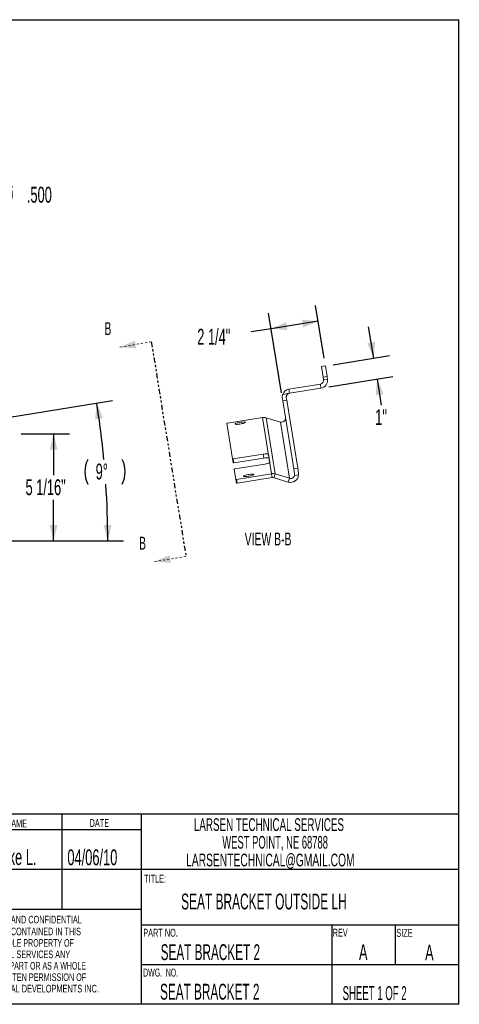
# Model space of a CAD drawing. Header units: inches. Extents: x 2.2 to 63.8, y 2.3 to 48.8.
# Tile 3 of 3: x 43 to 63.8, y 2.3 to 48.8. Entities that reach past the tile are written whole.
import ezdxf

# ---------------------------------------------------------------- set-up
doc = ezdxf.new("R2010")
doc.units = ezdxf.units.IN
doc.header["$MEASUREMENT"] = 0
doc.linetypes.add('HIDDEN', pattern=[0.075, 0.05, -0.025])
doc.linetypes.add('PHANTOM', pattern=[0.5, 0.25, -0.05, 0.05, -0.05, 0.05, -0.05])
doc.layers.add('TITLE_BLOCK', color=7, linetype='Continuous')
doc.styles.add('SLDTEXTSTYLE0', font='TXT', dxfattribs={"width": 0.561786})
doc.styles.add('SLDTEXTSTYLE1', font='TXT', dxfattribs={"width": 0.554583})
doc.styles.add('SLDTEXTSTYLE10', font='TXT', dxfattribs={"width": 0.552845})
doc.styles.add('SLDTEXTSTYLE11', font='TXT', dxfattribs={"width": 0.571389})
doc.styles.add('SLDTEXTSTYLE12', font='TXT', dxfattribs={"width": 0.548281})
doc.styles.add('SLDTEXTSTYLE13', font='TXT', dxfattribs={"width": 0.5775})
doc.styles.add('SLDTEXTSTYLE14', font='TXT', dxfattribs={"width": 0.558462})
doc.styles.add('SLDTEXTSTYLE15', font='TXT', dxfattribs={"width": 0.578696})
doc.styles.add('SLDTEXTSTYLE2', font='TXT', dxfattribs={"width": 0.51425})
doc.styles.add('SLDTEXTSTYLE4', font='TXT', dxfattribs={"width": 0.605})
doc.styles.add('SLDTEXTSTYLE5', font='TXT', dxfattribs={"width": 0.518571})
doc.styles.add('SLDTEXTSTYLE8', font='TXT', dxfattribs={"width": 0.581731})
doc.styles.add('SLDTEXTSTYLE9', font='TXT', dxfattribs={"width": 0.565968})
doc.dimstyles.new('SLDDIMSTYLE0', dxfattribs={"dimtxt": 0.75, "dimasz": 0.75, "dimexe": 0, "dimexo": 0.0625, "dimgap": 0.1875, "dimtad": 0, "dimtih": 1, "dimtoh": 1, "dimdec": 3, "dimzin": 12, "dimdsep": 46, "dimtxsty": 'SLDTEXTSTYLE4', "dimsah": 1, "dimcen": 0.09, "dimadec": 0, "dimazin": 0, "dimtfac": 1, "dimtdec": 3, "dimtofl": 0, "dimtmove": 0, "dimatfit": 3, "dimfxl": 0, "dimtolj": 1, "dimtzin": 12, "dimarcsym": 0})
doc.dimstyles.new('SLDDIMSTYLE1', dxfattribs={"dimtxt": 0.75, "dimasz": 0.75, "dimexe": 0, "dimexo": 0.0625, "dimgap": 0.1875, "dimtad": 0, "dimtih": 1, "dimtoh": 1, "dimdec": 4, "dimlfac": 6, "dimzin": 12, "dimdsep": 46, "dimtxsty": 'SLDTEXTSTYLE4', "dimsah": 1, "dimcen": 0.09, "dimadec": 0, "dimazin": 0, "dimtfac": 1, "dimtdec": 3, "dimtofl": 0, "dimtmove": 0, "dimatfit": 3, "dimfxl": 0, "dimtolj": 1, "dimtzin": 12, "dimarcsym": 0})
doc.dimstyles.new('SLDDIMSTYLE3', dxfattribs={"dimtxt": 0.75, "dimasz": 0.75, "dimexe": 0, "dimexo": 0.0625, "dimgap": 0.1875, "dimtad": 0, "dimtih": 1, "dimtoh": 1, "dimdec": 3, "dimzin": 4, "dimdsep": 46, "dimtxsty": 'SLDTEXTSTYLE4', "dimsah": 1, "dimcen": 0.09, "dimadec": 0, "dimazin": 0, "dimtfac": 1, "dimtdec": 3, "dimtmove": 0, "dimatfit": 3, "dimfxl": 0, "dimtolj": 1, "dimtzin": 12, "dimarcsym": 0})

# ---------------------------------------------------------------- blocks, each defined once
blk = doc.blocks.new('SW_NOTE_1')
at = {"layer": 'TITLE_BLOCK', "color": 0, "char_height": 0.36, "attachment_point": 1}
for s, insert, style in [('THE INFORMATION CONTAINED IN THIS', (0, 0.464), 'SLDTEXTSTYLE9'), ('DRAWING IS THE SOLE PROPERTY OF', (0, -0.076), 'SLDTEXTSTYLE10'), ('LARSEN TECHNICAL SERVICES ANY', (0, -0.616), 'SLDTEXTSTYLE11'), ('REPRODUCTION IN PART OR AS A WHOLE', (0, -1.156), 'SLDTEXTSTYLE12'), ('WITHOUT THE WRITTEN PERMISSION OF', (0, -1.696), 'SLDTEXTSTYLE9'), ('DONNER INDUSTRIAL DEVELOPMENTS INC.', (0, -2.236), 'SLDTEXTSTYLE13'), ('IS  PROHIBITED.', (0, -2.776), 'SLDTEXTSTYLE14')]:
    blk.add_mtext(s, dxfattribs=dict(at, insert=insert, style=style))
blk = doc.blocks.new('SW_NOTE_2')
at = {"layer": 'TITLE_BLOCK', "color": 0, "char_height": 0.6, "attachment_point": 1}
for s, insert, style in [('LARSEN TECHNICAL SERVICES', (0, 0.773), 'SLDTEXTSTYLE15'), ('WEST POINT, NE 68788', (1.344, -0.063), 'SLDTEXTSTYLE1'), ('LARSENTECHNICAL@GMAIL.COM', (-0.367, -0.899), 'SLDTEXTSTYLE4')]:
    blk.add_mtext(s, dxfattribs=dict(at, insert=insert, style=style))
blk = doc.blocks.new('*D6')
at = {"layer": 'TITLE_BLOCK'}
for p, q in [((43.06, 29.19), (45.345, 29.19)), ((44.595, 29.19), (44.595, 27.248)), ((44.595, 24.139), (44.595, 26.081)), ((39.127, 24.139), (45.345, 24.139))]:
    blk.add_line(p, q, dxfattribs=at)
for points in [[(44.595, 29.19), (44.408, 28.44), (44.783, 28.44)], [(44.595, 24.139), (44.783, 24.889), (44.408, 24.889)]]:
    blk.add_solid(points, dxfattribs=at)
at = {"layer": 'TITLE_BLOCK', "insert": (43.27, 27.048), "char_height": 0.75, "attachment_point": 1, "style": 'SLDTEXTSTYLE4'}
blk.add_mtext('5 1/16"', dxfattribs=at)
blk = doc.blocks.new('*D7')
at = {"layer": 'TITLE_BLOCK'}
for p, q in [((42.432, 29.972), (47.375, 30.771)), ((39.127, 24.139), (47.907, 24.139))]:
    blk.add_line(p, q, dxfattribs=at)
for centre, radius, start, end in [((6.356, 24.139), 40.801, 5.4144, 9.1845), ((47.377, 27.406), 1.304, 153.4349, 206.5651), ((46.676, 27.406), 1.304, 333.4349, 26.5651), ((6.356, 24.139), 40.801, 0, 3.7711)]:
    blk.add_arc(centre, radius, start, end, dxfattribs=at)
for points in [[(46.634, 30.652), (46.562, 29.882), (46.932, 29.938)], [(47.157, 24.139), (47.338, 24.891), (46.963, 24.887)]]:
    blk.add_solid(points, dxfattribs=at)
at = {"layer": 'TITLE_BLOCK', "insert": (46.585, 27.789), "char_height": 0.75, "attachment_point": 1, "style": 'SLDTEXTSTYLE4'}
blk.add_mtext('9°', dxfattribs=at)
blk = doc.blocks.new('SW_PROJECTIONARROW_1')
at = {"color": 0, "linetype": 'HIDDEN', "lineweight": 0}
for p, q in [((49.216, 33.533), (47.736, 33.294)), ((50.855, 23.4), (49.374, 23.161))]:
    blk.add_line(p, q, dxfattribs=at)
at = {"color": 0, "linetype": 'PHANTOM', "lineweight": 30}
blk.add_line((49.216, 33.533), (50.855, 23.4), dxfattribs=at)
at = {"color": 0, "linetype": 'Continuous', "lineweight": 15}
for points in [[(47.736, 33.294), (48.506, 33.228), (48.446, 33.599)], [(49.374, 23.161), (50.144, 23.095), (50.084, 23.466)]]:
    blk.add_solid(points, dxfattribs=at)
at = {"color": 0, "linetype": 'Continuous', "lineweight": 15, "char_height": 0.607, "attachment_point": 1, "style": 'SLDTEXTSTYLE4'}
for insert in [(46.999, 34.467), (48.637, 24.334)]:
    blk.add_mtext('B', dxfattribs=dict(at, insert=insert))
blk = doc.blocks.new('*D15')
at = {"layer": 'TITLE_BLOCK'}
for p, q in [((41.17, 16.958), (41.169, 18.458)), ((39.096, 16.958), (41.92, 16.958)), ((35.752, 15.253), (41.92, 15.253)), ((41.17, 15.253), (41.17, 13.753))]:
    blk.add_line(p, q, dxfattribs=at)
for points in [[(41.17, 16.958), (41.357, 17.708), (40.982, 17.708)], [(41.17, 15.253), (40.982, 14.503), (41.357, 14.503)]]:
    blk.add_solid(points, dxfattribs=at)
at = {"layer": 'TITLE_BLOCK', "insert": (39.61, 16.489), "char_height": 0.75, "attachment_point": 1, "style": 'SLDTEXTSTYLE4'}
blk.add_mtext('1 23/32"', dxfattribs=at)
blk = doc.blocks.new('*D25')
at = {"layer": 'TITLE_BLOCK'}
for p, q in [((40.264, 44.168), (40.027, 45.631)), ((39.826, 42.957), (39.41, 45.532)), ((39.53, 44.791), (38.049, 44.552)), ((40.147, 44.891), (41.077, 45.041))]:
    blk.add_line(p, q, dxfattribs=at)
for points in [[(40.147, 44.891), (40.917, 44.826), (40.857, 45.196)], [(39.53, 44.791), (38.759, 44.857), (38.819, 44.486)]]:
    blk.add_solid(points, dxfattribs=at)
at = {"layer": 'TITLE_BLOCK', "insert": (41.452, 45.619), "char_height": 0.75, "attachment_point": 1, "style": 'SLDTEXTSTYLE4'}
blk.add_mtext('.625', dxfattribs=at)
blk = doc.blocks.new('*D28')
at = {"layer": 'TITLE_BLOCK'}
for p, q in [((40.011, 42.37), (41.1, 40.478)), ((41.1, 40.478), (41.85, 40.478))]:
    blk.add_line(p, q, dxfattribs=at)
blk.add_solid([(40.011, 42.37), (40.222, 41.627), (40.547, 41.814)], dxfattribs=at)
at = {"layer": 'TITLE_BLOCK', "char_height": 0.75, "attachment_point": 1, "style": 'SLDTEXTSTYLE4'}
for s, insert in [('%%c', (42.225, 40.862)), ('.500', (43.333, 40.862))]:
    blk.add_mtext(s, dxfattribs=dict(at, insert=insert))
blk = doc.blocks.new('*D30')
at = {"layer": 'TITLE_BLOCK'}
for p, q in [((59.729, 32.769), (59.49, 34.25)), ((57.817, 32.46), (60.47, 32.889)), ((57.606, 31.413), (60.629, 31.901)), ((59.889, 31.782), (60.087, 30.556))]:
    blk.add_line(p, q, dxfattribs=at)
for points in [[(59.729, 32.769), (59.795, 33.539), (59.424, 33.479)], [(59.889, 31.782), (59.824, 31.011), (60.194, 31.071)]]:
    blk.add_solid(points, dxfattribs=at)
at = {"layer": 'TITLE_BLOCK', "insert": (59.797, 30.356), "char_height": 0.75, "attachment_point": 1, "style": 'SLDTEXTSTYLE4'}
blk.add_mtext('1"', dxfattribs=at)
blk = doc.blocks.new('*D31')
at = {"layer": 'TITLE_BLOCK'}
for p, q in [((55.37, 31.127), (54.76, 34.9)), ((57.387, 32.77), (56.984, 35.259)), ((57.104, 34.519), (54.88, 34.159)), ((54.88, 34.159), (53.942, 34.008))]:
    blk.add_line(p, q, dxfattribs=at)
for points in [[(54.88, 34.159), (55.65, 34.094), (55.59, 34.464)], [(57.104, 34.519), (56.334, 34.584), (56.393, 34.214)]]:
    blk.add_solid(points, dxfattribs=at)
at = {"layer": 'TITLE_BLOCK', "insert": (51.387, 34.154), "char_height": 0.75, "attachment_point": 1, "style": 'SLDTEXTSTYLE4'}
blk.add_mtext('2 1/4"', dxfattribs=at)

msp = doc.modelspace()

# ---------------------------------------------------------------- linework, layer by layer
at = {"color": 7, "linetype": 'Continuous', "lineweight": 15}
for p, q in [((57.261385, 32.369864), (57.446481, 32.399792)), ((57.341192, 31.876274), (57.261385, 32.369864)), ((57.446481, 32.399792), (57.526289, 31.906202)), ((57.526289, 31.906202), (57.341192, 31.876274)), ((57.361144, 31.752877), (57.341192, 31.876274)), ((57.361144, 31.752877), (57.54624, 31.782805)), ((57.54624, 31.782805), (57.526289, 31.906202)), ((57.205976, 31.537853), (55.722245, 31.297952)), ((55.752173, 31.112856), (55.722245, 31.297952)), ((57.235904, 31.352757), (55.752173, 31.112856)), ((57.205976, 31.537853), (57.235904, 31.352757)), ((55.429872, 30.756806), (55.411908, 30.867905)), ((55.614968, 30.786733), (55.429872, 30.756806)), ((55.950172, 27.538869), (55.429872, 30.756806)), ((55.431098, 31.059753), (55.731676, 31.108353)), ((55.597005, 30.897832), (55.614968, 30.786733)), ((56.135268, 27.568796), (55.614968, 30.786733)), ((52.81867, 29.70098), (54.472173, 29.968331)), ((54.902094, 27.309366), (54.472173, 29.968331)), ((55.072116, 27.298093), (54.642194, 29.957058)), ((55.318154, 29.752915), (54.642194, 29.957058)), ((53.0609, 28.007057), (52.788617, 29.691068)), ((55.748075, 27.093951), (55.318154, 29.752915)), ((53.090444, 27.824334), (53.0609, 28.007057)), ((53.092546, 28.007121), (54.498042, 28.234372)), ((53.092546, 28.007121), (53.12209, 27.824398)), ((53.12209, 27.824398), (54.527587, 28.051649)), ((54.527587, 28.051649), (54.498042, 28.234372)), ((54.751207, 28.234884), (54.814899, 27.840963)), ((53.216946, 27.041951), (53.138923, 27.524504)), ((54.574473, 27.761668), (53.168976, 27.534416)), ((55.950172, 27.538869), (56.135268, 27.568796)), ((55.988797, 27.299983), (55.950172, 27.538869)), ((56.135268, 27.568796), (56.173893, 27.32991)), ((53.24649, 26.859228), (53.216946, 27.041951)), ((54.902094, 27.309366), (53.248591, 27.042015)), ((53.248591, 27.042015), (53.278135, 26.859292)), ((54.931638, 27.126643), (53.278135, 26.859292)), ((54.931638, 27.126643), (54.902094, 27.309366)), ((55.016649, 27.121006), (55.072116, 27.298093)), ((55.016649, 27.121006), (55.692609, 26.916864)), ((55.072116, 27.298093), (55.748075, 27.093951)), ((55.692609, 26.916864), (55.748075, 27.093951)), ((56.177891, 27.252867), (55.983946, 27.221508))]:
    msp.add_line(p, q, dxfattribs=at)
at = {"color": 7, "linetype": 'Continuous', "lineweight": 15, "flags": 128}
for points in [[(53.173936, 29.657368), (53.179583, 29.667954), (53.199245, 29.680245), (53.231778, 29.693525), (53.275293, 29.707022), (53.327261, 29.719953), (53.38466, 29.731566), (53.444156, 29.741186), (53.50229, 29.748254), (53.555684, 29.752358), (53.601236, 29.753261), (53.636297, 29.750911), (53.65883, 29.745443), (53.667525, 29.737175), (53.661878, 29.726588), (53.642216, 29.714298), (53.609683, 29.701018), (53.566168, 29.68752), (53.514201, 29.674589), (53.456801, 29.662976), (53.397306, 29.653357), (53.339171, 29.646289), (53.285777, 29.642184), (53.240226, 29.641281), (53.205165, 29.643632), (53.182631, 29.6491), (53.173936, 29.657368)], [(54.498042, 28.234372), (54.546312, 28.2414), (54.592972, 28.246644), (54.636228, 28.249903), (54.674418, 28.251051), (54.706076, 28.250044), (54.729983, 28.246921), (54.745222, 28.241802), (54.751207, 28.234884)], [(54.780751, 28.052161), (54.774766, 28.059079), (54.759527, 28.064198), (54.73562, 28.067321), (54.703962, 28.068328), (54.665772, 28.06718), (54.622516, 28.063921), (54.575856, 28.058677), (54.527587, 28.051649)], [(54.814899, 27.840963), (54.811399, 27.832512), (54.79855, 27.822851), (54.776845, 27.812353), (54.747118, 27.801421), (54.710511, 27.790476), (54.668432, 27.779937), (54.622498, 27.770209), (54.574473, 27.761668)], [(53.572011, 27.195363), (53.577658, 27.20595), (53.59732, 27.21824), (53.629854, 27.23152), (53.673369, 27.245018), (53.725336, 27.257949), (53.782736, 27.269562), (53.842231, 27.279181), (53.900366, 27.286249), (53.95376, 27.290354), (53.999311, 27.291257), (54.034372, 27.288906), (54.056905, 27.283438), (54.065601, 27.27517), (54.059954, 27.264584), (54.040292, 27.252293), (54.007758, 27.239013), (53.964243, 27.225515), (53.912276, 27.212584), (53.854877, 27.200972), (53.795381, 27.191352), (53.737247, 27.184284), (53.683852, 27.18018), (53.638301, 27.179277), (53.60324, 27.181627), (53.580707, 27.187095), (53.572011, 27.195363)]]:
    msp.add_lwpolyline(points, dxfattribs=at)
at = {"color": 7, "linetype": 'Continuous', "lineweight": 15}
for centre, radius, start, end in [((57.176048, 31.722949), 0.1875, 279.1845299, 9.1845299), ((57.176048, 31.722949), 0.375, 279.1845299, 9.1845299), ((55.782101, 30.92776), 0.375, 99.1845299, 159.3915079), ((55.782101, 30.92776), 0.1875, 99.1845299, 105.6006359), ((54.532751, 29.594216), 0.378988, 73.2152683, 99.1978468), ((55.372931, 29.933992), 0.18918, 253.1689444, 325.9962886), ((52.819564, 29.647754), 0.053234, 90.9619959, 125.5445596), ((53.07662, 28.057917), 0.053234, 252.8245002, 287.4070639), ((53.106164, 27.875194), 0.053234, 252.8245002, 287.4070639), ((53.16987, 27.481189), 0.053234, 90.9619959, 125.5445596), ((53.232666, 27.092812), 0.053234, 252.8245002, 287.4070639), ((54.962673, 26.935251), 0.378988, 73.2152683, 99.1978468), ((54.961928, 26.939586), 0.189494, 73.2152683, 99.1978468), ((55.802887, 27.276035), 0.375719, 252.9316348, 356.4647149), ((55.802989, 27.274265), 0.188491, 253.0623431, 343.7463484), ((53.26221, 26.910088), 0.053234, 252.8245002, 287.4070639)]:
    msp.add_arc(centre, radius, start, end, dxfattribs=at)
for points, knots in [([(55.411908, 30.867905), (55.409538, 30.882563), (55.407978, 30.897724), (55.407076, 30.921194), (55.407016, 30.92914), (55.407423, 30.945274), (55.407894, 30.953506), (55.410145, 30.978239), (55.412738, 30.994675), (55.420187, 31.027382), (55.425075, 31.043735), (55.431098, 31.059753)], [0, 0, 0, 0, 0.25, 0.25, 0.375, 0.375, 0.5, 0.5, 0.75, 0.75, 1, 1, 1, 1]), ([(55.731676, 31.108353), (55.720271, 31.105168), (55.709346, 31.100963), (55.688417, 31.090597), (55.678326, 31.084366), (55.659563, 31.070165), (55.650963, 31.062279), (55.635301, 31.044987), (55.628181, 31.035463), (55.616067, 31.015645), (55.611008, 31.005316), (55.602835, 30.983898), (55.599753, 30.972804), (55.593687, 30.940027), (55.593725, 30.918118), (55.597005, 30.897832)], [0, 0, 0, 0, 0.125, 0.125, 0.25, 0.25, 0.375, 0.375, 0.5, 0.5, 0.625, 0.625, 0.75, 0.75, 1, 1, 1, 1]), ([(55.559135, 29.957344), (55.560863, 29.946655), (55.561563, 29.935803), (55.560886, 29.913795), (55.559477, 29.902515), (55.554522, 29.880344), (55.551015, 29.869497), (55.541931, 29.848326), (55.536313, 29.837964), (55.529761, 29.828193)], [0, 0, 0, 0, 0.25, 0.25, 0.5, 0.5, 0.75, 0.75, 1, 1, 1, 1]), ([(55.983946, 27.221508), (55.98766, 27.234534), (55.989888, 27.247627), (55.991512, 27.273894), (55.990873, 27.287147), (55.988797, 27.299983)], [0, 0, 0, 0, 0.5, 0.5, 1, 1, 1, 1])]:
    msp.add_open_spline(points, degree=3, knots=knots, dxfattribs=at)
msp.add_open_spline([(56.173893, 27.32991), (56.17794, 27.304884), (56.179309, 27.279194), (56.177891, 27.252867)], degree=3, dxfattribs=at)
at = {"layer": 'TITLE_BLOCK'}
for p, q in [((2.248334, 48.752772), (63.748334, 48.752772)), ((63.748334, 2.252772), (63.748334, 48.752772)), ((32.248334, 11.252772), (63.748334, 11.252772)), ((44.998334, 6.752772), (44.998334, 11.252772)), ((48.748334, 2.252772), (48.748334, 11.252772)), ((32.248334, 10.502772), (48.748334, 10.502772)), ((32.248334, 8.627772), (63.748334, 8.627772)), ((32.248334, 6.752772), (48.748334, 6.752772)), ((48.748334, 6.002772), (63.748334, 6.002772)), ((57.748334, 6.002772), (57.748334, 2.252772)), ((60.748334, 6.002772), (60.748334, 4.127772)), ((48.748334, 4.127772), (63.748334, 4.127772)), ((63.748334, 2.252772), (2.248334, 2.252772))]:
    msp.add_line(p, q, dxfattribs=at)

# ---------------------------------------------------------------- block references
at = {"color": 7, "linetype": 'Continuous', "lineweight": 15}
msp.add_blockref('SW_PROJECTIONARROW_1', (0, 0), dxfattribs=at)
at = {"layer": 'TITLE_BLOCK', "color": 7}
for name, p in [('SW_NOTE_2', (51.227579, 10.266649)), ('SW_NOTE_1', (39.324392, 5.409141))]:
    msp.add_blockref(name, p, dxfattribs=at)

# ---------------------------------------------------------------- texts
at = {"layer": 'TITLE_BLOCK', "attachment_point": 1}
for s, insert, char_height, style in [('VIEW B-B', (53.630866, 24.530419), 0.6066895, 'SLDTEXTSTYLE4'), ('Mike L.', (41.833121, 9.580999), 0.75, 'SLDTEXTSTYLE4'), ('04/06/10', (45.248816, 9.568428), 0.75, 'SLDTEXTSTYLE4'), ('A', (59.032208, 5.09046), 0.75, 'SLDTEXTSTYLE4'), ('SEAT BRACKET 2', (49.629582, 3.222059), 0.75, 'SLDTEXTSTYLE1')]:
    msp.add_mtext(s, dxfattribs=dict(at, insert=insert, char_height=char_height, style=style))
at = {"layer": 'TITLE_BLOCK', "color": 7, "attachment_point": 1}
for s, insert, char_height, style in [('NAME', (42.344586, 10.980375), 0.375, 'SLDTEXTSTYLE4'), ('DATE', (46.298445, 11.002636), 0.375, 'SLDTEXTSTYLE4'), ('TITLE:', (48.877578, 8.370487), 0.375, 'SLDTEXTSTYLE4'), ('SEAT BRACKET OUTSIDE LH', (50.625059, 7.482625), 0.75, 'SLDTEXTSTYLE0'), ('PROPRIETARY AND CONFIDENTIAL', (40.009592, 6.431478), 0.3546798, 'SLDTEXTSTYLE8'), ('PART NO.', (48.835451, 5.819718), 0.375, 'SLDTEXTSTYLE4'), ('REV', (57.789639, 5.826183), 0.375, 'SLDTEXTSTYLE4'), ('SIZE', (60.798945, 5.814399), 0.375, 'SLDTEXTSTYLE4'), ('SEAT BRACKET 2', (49.657346, 5.089461), 0.75, 'SLDTEXTSTYLE1'), ('A', (62.158038, 5.074338), 0.75, 'SLDTEXTSTYLE4'), ('DWG.  NO.', (48.835896, 3.938552), 0.375, 'SLDTEXTSTYLE5'), ('SHEET 1 OF 2', (58.259165, 3.112109), 0.66, 'SLDTEXTSTYLE2')]:
    msp.add_mtext(s, dxfattribs=dict(at, insert=insert, char_height=char_height, style=style))

# ---------------------------------------------------------------- dimensions: what is measured, and where the dimension line sits
at = {"layer": 'TITLE_BLOCK'}
for base, p1, p2, angle, picture, middle in [((39.529615, 44.791206), (40.323403, 43.797491), (39.885982, 42.587155), 9.1845299, '*D25', (42.274393, 45.235003)), ((54.879752, 34.159168), (57.446481, 32.399792), (55.429872, 30.756806), 9.1845299, '*D31', (52.477081, 33.770686)), ((59.888887, 31.781712), (57.446481, 32.399792), (57.235904, 31.352757), 279.1845299, '*D30', (60.181403, 29.972568)), ((44.595171, 24.139091), (42.685248, 29.190032), (38.752475, 24.139091), 90, '*D6', (44.595171, 26.664561)), ((41.169789, 15.25308), (38.721225, 16.957553), (35.377475, 15.252553), 270.0052073, '*D15', (41.169712, 16.105428))]:
    dim = msp.add_linear_dim(base=base, p1=p1, p2=p2, angle=angle, dimstyle='SLDDIMSTYLE0', dxfattribs=at)
    dim.commit()
    dim.dimension.update_dxf_attribs({"geometry": picture, "text_midpoint": middle, "dimtype": 160})
dim = msp.add_diameter_dim_2p(p1=(39.761277, 42.803832), p2=(40.010687, 42.370479), dimstyle='SLDDIMSTYLE3', dxfattribs=at)
dim.commit()
dim.dimension.update_dxf_attribs({"geometry": '*D28', "text_midpoint": (43.601039, 40.478191), "dimtype": 163})
dim = msp.add_angular_dim_2l(base=(47.124526, 25.773769), line1=((21.877475, 24.139091), (38.752475, 24.139091)), line2=((42.061971, 29.912308), (31.017902, 28.126619)), text='(<>)', dimstyle='SLDDIMSTYLE1', dxfattribs=at)
dim.commit()
dim.dimension.update_dxf_attribs({"geometry": '*D7', "text_midpoint": (47.026301, 27.405822), "dimtype": 162})

doc.saveas('drawing.dxf')
